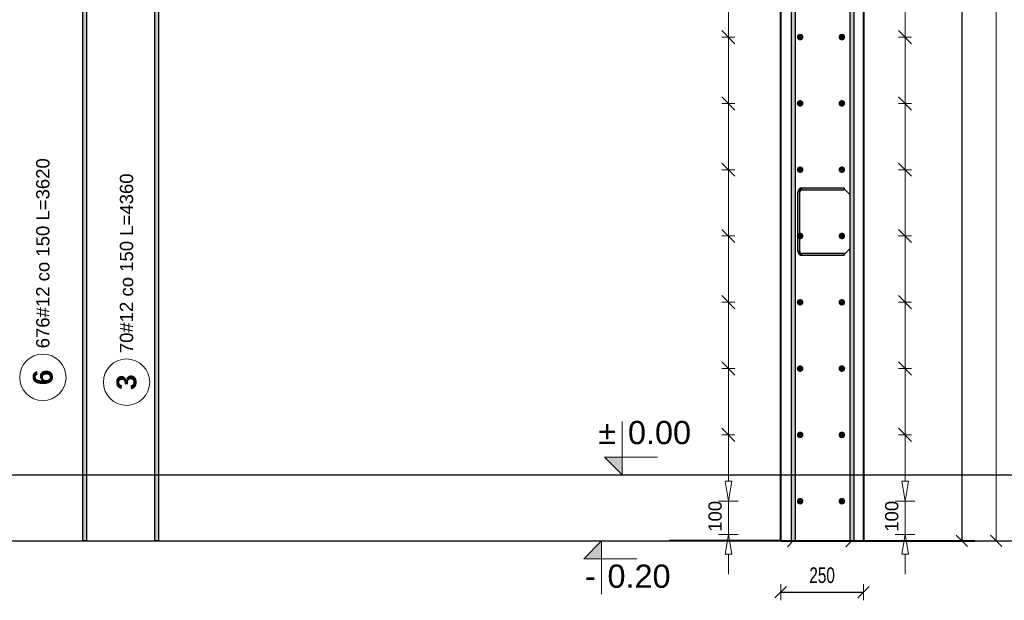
# Model space of a CAD drawing. Extents: x -1474 to 455485, y -101625 to 75879.
# Tile 25 of 31: x 327951 to 330921, y -91192 to -89441. Entities that reach past the tile are written whole.
import ezdxf
from ezdxf.enums import TextEntityAlignment as Align

# ---------------------------------------------------------------- set-up
doc = ezdxf.new("R2010")
doc.units = 0
doc.header["$LTSCALE"] = 10
doc.header["$MEASUREMENT"] = 0
doc.layers.add('P-Linia1', color=3, linetype='Continuous', lineweight=40)
doc.layers.add('P-Wymiar', color=254, linetype='Continuous', lineweight=9)
for name, color, linetype in [('RCAD_kształt pręta', 7, 'Continuous'), ('RCAD_opis rozkładu', 7, 'Continuous'), ('RCAD_pręt wyrzucony', 130, 'Continuous'), ('RCAD_pręty punktowe', 7, 'Continuous'), ('RCAD_symbole graficzne', 7, 'Continuous')]:
    doc.layers.add(name, color=color, linetype=linetype)
doc.styles.add('ROMANS', font='arial.ttf', dxfattribs={"width": 0.7})
doc.styles.add('style1', font='arial.ttf')
doc.styles.add('style3', font='arialbd.ttf')
doc.dimstyles.new('A25', dxfattribs={"dimscale": 27, "dimtxt": 1.75, "dimasz": 0.05, "dimexe": 0, "dimexo": 0, "dimgap": 1, "dimtad": 1, "dimdec": 4, "dimrnd": 1, "dimdsep": 46, "dimtxsty": 'ROMANS', "dimblk": '[[[[[[[[', "dimcen": 2, "dimdle": 2, "dimse1": 1, "dimse2": 1, "dimclrd": 256, "dimclrt": 1, "dimadec": 0, "dimazin": 0, "dimtfac": 1, "dimtdec": 4, "dimtix": 1, "dimtmove": 2, "dimatfit": 3, "dimldrblk": '[[[[[[[[', "dimfxl": 0, "dimtvp": 0.6, "dimtolj": 1, "dimlwd": -1, "dimarcsym": 0})

# ---------------------------------------------------------------- blocks, each defined once
blk = doc.blocks.new('[[[[[[[[')
at = {"layer": 'P-Wymiar'}
for p, q in [((-12.7, -12.7), (12.7, 12.7)), ((0, 0), (-4.6, 0)), ((0, 18), (0, -18))]:
    blk.add_line(p, q, dxfattribs=at)
blk = doc.blocks.new('*D161')
at = {"layer": 'Defpoints', "color": 0, "transparency": 16777216}
for p in [(330139.6, -87352.9), (330897.1, -87352.9), (330137.8, -91012.9)]:
    blk.add_point(p, dxfattribs=at)
at = {"layer": 'P-Wymiar', "transparency": 16777216}
blk.add_line((330897.1, -91011.6), (330897.1, -87354.3), dxfattribs=at)
at = {"layer": 'P-Wymiar', "transparency": 16777216, "xscale": 1.35, "yscale": 1.35, "zscale": 1.35}
for p, rotation in [((330897.1, -87352.9), 90), ((330897.1, -91012.9), 270)]:
    blk.add_blockref('[[[[[[[[', p, dxfattribs=dict(at, rotation=rotation))
at = {"layer": 'P-Wymiar', "color": 1, "transparency": 16777216, "insert": (330846, -89182.9), "char_height": 47.25, "attachment_point": 5, "rotation": 90, "style": 'ROMANS'}
blk.add_mtext('\\A1;3660', dxfattribs=at)
blk = doc.blocks.new('*D162')
at = {"transparency": 16777216}
blk.add_line((330248.1, -91167.5), (330495.4, -91167.5), dxfattribs=at)
at = {"layer": 'Defpoints', "color": 0, "transparency": 16777216}
for p in [(330246.7, -90670.7), (330496.7, -90670.7), (330496.7, -91167.5)]:
    blk.add_point(p, dxfattribs=at)
at = {"transparency": 16777216, "xscale": 1.35, "yscale": 1.35, "zscale": 1.35, "rotation": 180}
blk.add_blockref('[[[[[[[[', (330246.7, -91167.5), dxfattribs=at)
at = {"transparency": 16777216, "xscale": 1.35, "yscale": 1.35, "zscale": 1.35}
blk.add_blockref('[[[[[[[[', (330496.7, -91167.5), dxfattribs=at)
at = {"color": 1, "transparency": 16777216, "insert": (330371.7, -91116.4), "char_height": 47.25, "attachment_point": 5, "style": 'ROMANS', "bg_fill": 3, "box_fill_scale": 1.25, "bg_fill_color": 256, "bg_fill_true_color": 13158600, "bg_fill_transparency": 0}
blk.add_mtext('\\A1;250', dxfattribs=at)
blk = doc.blocks.new('*D164')
at = {"transparency": 16777216}
blk.add_line((330793.3, -87594.3), (330793.3, -91011.6), dxfattribs=at)
at = {"layer": 'Defpoints', "color": 0, "transparency": 16777216}
for p in [(329585.4, -87592.9), (330793.3, -91012.9), (330793.3, -91012.9)]:
    blk.add_point(p, dxfattribs=at)
at = {"transparency": 16777216, "xscale": 1.35, "yscale": 1.35, "zscale": 1.35}
for p, rotation in [((330793.3, -87592.9), 90), ((330793.3, -91012.9), 270)]:
    blk.add_blockref('[[[[[[[[', p, dxfattribs=dict(at, rotation=rotation))
at = {"color": 1, "transparency": 16777216, "insert": (330742.2, -89302.9), "char_height": 47.25, "attachment_point": 5, "rotation": 90, "style": 'ROMANS', "bg_fill": 3, "box_fill_scale": 1.25, "bg_fill_color": 256, "bg_fill_true_color": 13158600, "bg_fill_transparency": 0}
blk.add_mtext('\\A1;3420', dxfattribs=at)

msp = doc.modelspace()

# ---------------------------------------------------------------- hatches: boundary and pattern name
at = {"layer": 'RCAD_pręt wyrzucony'}
for points in [[(328357.01354, -86650.27354), (328369.01354, -86650.27354), (328369.01354, -91012.93326), (328357.01354, -91012.93326)], [(328140.36584, -87397.8836), (328152.36584, -87397.8836), (328152.36584, -91012.93326), (328140.36584, -91012.93326)]]:
    msp.add_hatch(color=4, dxfattribs=at).paths.add_polyline_path(points, flags=0)

# ---------------------------------------------------------------- linework, layer by layer
at = {"layer": 'Defpoints', "color": 211}
msp.add_xline((289509.76279, -90812.93326), (1, 0), dxfattribs=at)
at = {"layer": 'Defpoints', "color": 21}
msp.add_xline((289509.76279, -91012.93326), (1, 0), dxfattribs=at)
at = {"layer": 'P-Linia1'}
for p, q in [((330496.73802, -87352.93326), (330496.73802, -91012.93326)), ((330246.73802, -91012.93326), (330246.73802, -87592.93326))]:
    msp.add_line(p, q, dxfattribs=at)
for points in [[(330246.73802, -91012.93326), (329911.61714, -91012.93326)], [(330246.73802, -91012.93326), (330496.73802, -91012.93326)], [(330496.73802, -91012.93326), (330831.8589, -91012.93326)]]:
    msp.add_lwpolyline(points, dxfattribs=at)
at = {"layer": 'RCAD_opis rozkładu', "color": 8, "lineweight": 0}
for p, q in [((330078.88453, -91052.93326), (330098.88453, -91052.93326)), ((330088.88453, -91112.93326), (330088.88453, -91052.93326)), ((330611.90388, -91052.93326), (330631.90388, -91052.93326)), ((330621.90388, -91112.93326), (330621.90388, -91052.93326))]:
    msp.add_line(p, q, dxfattribs=at)
at = {"layer": 'RCAD_pręt wyrzucony', "color": 4}
for p, q in [((328357.01354, -86650.27354), (328357.01354, -91012.93326)), ((328369.01354, -86650.27354), (328369.01354, -91012.93326)), ((328140.36584, -87397.8836), (328140.36584, -91012.93326)), ((328152.36584, -87397.8836), (328152.36584, -91012.93326)), ((328152.36584, -91012.93326), (328140.36584, -91012.93326)), ((328369.01354, -91012.93326), (328357.01354, -91012.93326))]:
    msp.add_line(p, q, dxfattribs=at)
at = {"layer": 'RCAD_pręt wyrzucony', "color": 8, "lineweight": 0}
for centre in [(328020.66512, -90519.32867), (328273.18854, -90533.81799)]:
    msp.add_circle(centre, 70, dxfattribs=at)
at = {"layer": 'RCAD_symbole graficzne', "color": 1, "lineweight": 0}
msp.add_line((329813.08323, -91066.2666), (329653.08323, -91066.2666), dxfattribs=at)

# ---------------------------------------------------------------- texts
at = {"layer": 'RCAD_pręt wyrzucony', "color": 2, "char_height": 40, "attachment_point": 5, "rotation": 90, "style": 'style1'}
for s, insert in [('676#12 co 150 L=3620', (328020.66512, -90145.05854)), ('70#12 co 150 L=4360', (328273.18854, -90175.3596))]:
    msp.add_mtext(s, dxfattribs=dict(at, insert=insert))
at = {"layer": 'RCAD_pręt wyrzucony', "color": 1, "char_height": 60, "attachment_point": 5, "rotation": 90, "style": 'style3'}
for s, insert in [('6', (328020.66512, -90519.32867)), ('3', (328273.18854, -90533.81799))]:
    msp.add_mtext(s, dxfattribs=dict(at, insert=insert))
at = {"layer": 'RCAD_symbole graficzne', "color": 2, "style": 'style1'}
msp.add_text('0.20 ', height=70, dxfattribs=at).set_placement((329724.19434, -91084.04438), align=Align.TOP_LEFT)
msp.add_text('-', height=70, dxfattribs=at).set_placement((329688.63878, -91084.04438), align=Align.TOP_RIGHT)

# ---------------------------------------------------------------- dimensions: what is measured, and where the dimension line sits
at = {"layer": 'P-Wymiar'}
dim = msp.add_linear_dim(base=(330897.14717, -87352.93326), p1=(330137.75146, -91012.93326), p2=(330139.57053, -87352.93326), angle=90, dimstyle='A25', dxfattribs=at)
dim.commit()
dim.dimension.update_dxf_attribs({"geometry": '*D161', "text_midpoint": (330846.00648, -89182.93326)})

# ---------------------------------------------------------------- next in the draw order: dimensions: what is measured, and where the dimension line sits
dim = msp.add_linear_dim(base=(330496.73802, -91167.53332), p1=(330246.73802, -90670.73837), p2=(330496.73802, -90670.73837), dimstyle='A25', override={"dimfxl": 160, "dimfxlon": 1, "dimtfill": 1})
dim.commit()
dim.dimension.update_dxf_attribs({"geometry": '*D162', "text_midpoint": (330371.73802, -91116.40875)})

# ---------------------------------------------------------------- next in the draw order: dimensions: what is measured, and where the dimension line sits
dim = msp.add_linear_dim(base=(330793.31612, -91012.93326), p1=(329585.43813, -87592.93326), p2=(330793.31612, -91012.93326), angle=90, dimstyle='A25', override={"dimfxl": 160, "dimfxlon": 1, "dimtfill": 1})
dim.commit()
dim.dimension.update_dxf_attribs({"geometry": '*D164', "text_midpoint": (330742.17543, -89302.93326)})

# ---------------------------------------------------------------- next in the draw order: hatches: boundary and pattern name
at = {"layer": 'RCAD_kształt pręta'}
for points in [[(330278.62388, -87397.8836), (330290.62388, -87397.8836), (330290.62388, -91012.93326), (330278.62388, -91012.93326)], [(330455.28979, -87397.8836), (330467.28979, -87397.8836), (330467.28979, -91012.93326), (330455.28979, -91012.93326)], [(330311.82196, -89953.64543), (330311.82196, -89947.64543), (330438.32196, -89947.64543), (330438.32196, -89953.64543)], [(330304.32196, -90138.62241), (330298.32196, -90138.62241), (330298.32196, -89961.14543), (330304.32196, -89961.14543)], [(330438.32196, -90146.12241), (330438.32196, -90152.12241), (330311.82196, -90152.12241), (330311.82196, -90146.12241)]]:
    msp.add_hatch(color=4, dxfattribs=at).paths.add_polyline_path(points, flags=0)
h = msp.add_hatch(color=4, dxfattribs=at)
edge = h.paths.add_edge_path(flags=0)
edge.add_line((330311.82196, -89947.64543), (330311.82196, -89953.64543))
edge.add_arc((330311.82196, -89961.14543), 7.5, 90, 180)
edge.add_line((330304.32196, -89961.14543), (330298.32196, -89961.14543))
edge.add_arc((330311.82196, -89961.14543), 13.5, 450, 540, ccw=False)
h = msp.add_hatch(color=4, dxfattribs=at)
edge = h.paths.add_edge_path(flags=0)
edge.add_line((330298.32196, -90138.62241), (330304.32196, -90138.62241))
edge.add_arc((330311.82196, -90138.62241), 7.5, -180, -90)
edge.add_line((330311.82196, -90146.12241), (330311.82196, -90152.12241))
edge.add_arc((330311.82196, -90138.62241), 13.5, 540, 630, ccw=False)
at = {"layer": 'RCAD_pręty punktowe'}
h = msp.add_hatch(color=1, dxfattribs=at)
edge = h.paths.add_edge_path(flags=0)
edge.add_arc((330305.30617, -89492.93326), 10, 0, 360, ccw=False)
h = msp.add_hatch(color=1, dxfattribs=at)
edge = h.paths.add_edge_path(flags=0)
edge.add_arc((330431.35513, -89492.93326), 10, 0, 360, ccw=False)
h = msp.add_hatch(color=1, dxfattribs=at)
edge = h.paths.add_edge_path(flags=0)
edge.add_arc((330305.30617, -89692.93326), 10, 0, 360, ccw=False)
h = msp.add_hatch(color=1, dxfattribs=at)
edge = h.paths.add_edge_path(flags=0)
edge.add_arc((330431.35513, -89692.93326), 10, 0, 360, ccw=False)
h = msp.add_hatch(color=1, dxfattribs=at)
edge = h.paths.add_edge_path(flags=0)
edge.add_arc((330305.30617, -89892.93326), 10, 0, 360, ccw=False)
h = msp.add_hatch(color=1, dxfattribs=at)
edge = h.paths.add_edge_path(flags=0)
edge.add_arc((330431.35513, -89892.93326), 10, 0, 360, ccw=False)
h = msp.add_hatch(color=1, dxfattribs=at)
edge = h.paths.add_edge_path(flags=0)
edge.add_arc((330305.30617, -90092.93326), 10, 0, 360, ccw=False)
h = msp.add_hatch(color=1, dxfattribs=at)
edge = h.paths.add_edge_path(flags=0)
edge.add_arc((330431.35513, -90092.93326), 10, 0, 360, ccw=False)
h = msp.add_hatch(color=1, dxfattribs=at)
edge = h.paths.add_edge_path(flags=0)
edge.add_arc((330305.30617, -90292.93326), 10, 0, 360, ccw=False)
h = msp.add_hatch(color=1, dxfattribs=at)
edge = h.paths.add_edge_path(flags=0)
edge.add_arc((330431.35513, -90292.93326), 10, 0, 360, ccw=False)
h = msp.add_hatch(color=1, dxfattribs=at)
edge = h.paths.add_edge_path(flags=0)
edge.add_arc((330305.30617, -90492.93326), 10, 0, 360, ccw=False)
h = msp.add_hatch(color=1, dxfattribs=at)
edge = h.paths.add_edge_path(flags=0)
edge.add_arc((330431.35513, -90492.93326), 10, 0, 360, ccw=False)
h = msp.add_hatch(color=1, dxfattribs=at)
edge = h.paths.add_edge_path(flags=0)
edge.add_arc((330305.30617, -90692.93326), 10, 0, 360, ccw=False)
h = msp.add_hatch(color=1, dxfattribs=at)
edge = h.paths.add_edge_path(flags=0)
edge.add_arc((330431.35513, -90692.93326), 10, 0, 360, ccw=False)
h = msp.add_hatch(color=1, dxfattribs=at)
edge = h.paths.add_edge_path(flags=0)
edge.add_arc((330305.30617, -90892.93326), 10, 0, 360, ccw=False)
h = msp.add_hatch(color=1, dxfattribs=at)
edge = h.paths.add_edge_path(flags=0)
edge.add_arc((330431.35513, -90892.93326), 10, 0, 360, ccw=False)
at = {"layer": 'RCAD_symbole graficzne'}
for points in [[(329714.81902, -90759.59993), (329768.15235, -90812.93326), (329768.15235, -90759.59993)], [(329653.08323, -91066.2666), (329706.41656, -91012.93326), (329706.41656, -91066.2666)]]:
    msp.add_hatch(color=1, dxfattribs=at).paths.add_polyline_path(points, flags=0)

# ---------------------------------------------------------------- next in the draw order: linework, layer by layer
at = {"layer": 'Defpoints', "color": 211}
for p in [(377599.31889, -90812.93326), (341228.69603, -90812.93326), (429318.25213, -90812.93326)]:
    msp.add_xline(p, (1, 0), dxfattribs=at)
at = {"layer": 'Defpoints', "color": 21}
for p in [(377599.31889, -91012.93326), (341228.69603, -91012.93326), (429318.25213, -91012.93326)]:
    msp.add_xline(p, (1, 0), dxfattribs=at)
at = {"layer": 'RCAD_kształt pręta', "color": 4}
for p, q in [((330278.62388, -87397.8836), (330278.62388, -91012.93326)), ((330290.62388, -87397.8836), (330290.62388, -91012.93326)), ((330455.28979, -87397.8836), (330455.28979, -91012.93326)), ((330467.28979, -87397.8836), (330467.28979, -91012.93326)), ((330311.82196, -89947.64543), (330438.32196, -89947.64543)), ((330311.82196, -89953.64543), (330438.32196, -89953.64543)), ((330438.32196, -89947.64543), (330438.32196, -89953.64543)), ((330298.32196, -90138.62241), (330298.32196, -89961.14543)), ((330304.32196, -90138.62241), (330304.32196, -89961.14543)), ((330438.32196, -90146.12241), (330311.82196, -90146.12241)), ((330438.32196, -90152.12241), (330311.82196, -90152.12241)), ((330438.32196, -90152.12241), (330438.32196, -90146.12241)), ((330290.62388, -91012.93326), (330278.62388, -91012.93326)), ((330467.28979, -91012.93326), (330455.28979, -91012.93326))]:
    msp.add_line(p, q, dxfattribs=at)
at = {"layer": 'RCAD_kształt pręta', "color": 2, "lineweight": 5}
for p, q in [((330438.32196, -89950.64543), (330455.82196, -89968.14543)), ((330438.32196, -90149.12241), (330455.82196, -90131.62241)), ((330284.62388, -91012.93326), (330267.12388, -91030.43326)), ((330461.28979, -91012.93326), (330443.78979, -91030.43326))]:
    msp.add_line(p, q, dxfattribs=at)
at = {"layer": 'RCAD_kształt pręta', "color": 4}
for centre, radius, start, end in [((330311.82196, -89961.14543), 13.5, 90, 180), ((330311.82196, -89961.14543), 7.5, 90, 180), ((330311.82196, -90138.62241), 13.5, 180, 270), ((330311.82196, -90138.62241), 7.5, 180, 270)]:
    msp.add_arc(centre, radius, start, end, dxfattribs=at)
at = {"layer": 'RCAD_opis rozkładu', "color": 8, "lineweight": 0}
for p, q in [((330088.88453, -89392.93326), (330088.88453, -89492.93326)), ((330621.90388, -89392.93326), (330621.90388, -89492.93326)), ((330068.88453, -89472.93326), (330108.88453, -89512.93326)), ((330601.90388, -89472.93326), (330641.90388, -89512.93326)), ((330068.88453, -89492.93326), (330108.88453, -89492.93326)), ((330088.88453, -89492.93326), (330088.88453, -89692.93326)), ((330641.90388, -89492.93326), (330601.90388, -89492.93326)), ((330621.90388, -89492.93326), (330621.90388, -89692.93326)), ((330068.88453, -89672.93326), (330108.88453, -89712.93326)), ((330601.90388, -89672.93326), (330641.90388, -89712.93326)), ((330068.88453, -89692.93326), (330108.88453, -89692.93326)), ((330088.88453, -89692.93326), (330088.88453, -89892.93326)), ((330641.90388, -89692.93326), (330601.90388, -89692.93326)), ((330621.90388, -89692.93326), (330621.90388, -89892.93326)), ((330068.88453, -89872.93326), (330108.88453, -89912.93326)), ((330068.88453, -89892.93326), (330108.88453, -89892.93326)), ((330088.88453, -89892.93326), (330088.88453, -90092.93326)), ((330601.90388, -89872.93326), (330641.90388, -89912.93326)), ((330641.90388, -89892.93326), (330601.90388, -89892.93326)), ((330621.90388, -89892.93326), (330621.90388, -90092.93326)), ((330068.88453, -90072.93326), (330108.88453, -90112.93326)), ((330601.90388, -90072.93326), (330641.90388, -90112.93326)), ((330068.88453, -90092.93326), (330108.88453, -90092.93326)), ((330088.88453, -90092.93326), (330088.88453, -90292.93326)), ((330641.90388, -90092.93326), (330601.90388, -90092.93326)), ((330621.90388, -90092.93326), (330621.90388, -90292.93326)), ((330068.88453, -90272.93326), (330108.88453, -90312.93326)), ((330601.90388, -90272.93326), (330641.90388, -90312.93326)), ((330068.88453, -90292.93326), (330108.88453, -90292.93326)), ((330088.88453, -90292.93326), (330088.88453, -90492.93326)), ((330641.90388, -90292.93326), (330601.90388, -90292.93326)), ((330621.90388, -90292.93326), (330621.90388, -90492.93326)), ((330068.88453, -90472.93326), (330108.88453, -90512.93326)), ((330601.90388, -90472.93326), (330641.90388, -90512.93326)), ((330068.88453, -90492.93326), (330108.88453, -90492.93326)), ((330088.88453, -90492.93326), (330088.88453, -90692.93326)), ((330641.90388, -90492.93326), (330601.90388, -90492.93326)), ((330621.90388, -90492.93326), (330621.90388, -90692.93326)), ((330068.88453, -90672.93326), (330108.88453, -90712.93326)), ((330068.88453, -90692.93326), (330108.88453, -90692.93326)), ((330088.88453, -90692.93326), (330088.88453, -90832.93326)), ((330601.90388, -90672.93326), (330641.90388, -90712.93326)), ((330641.90388, -90692.93326), (330601.90388, -90692.93326)), ((330621.90388, -90692.93326), (330621.90388, -90832.93326)), ((330088.88453, -90892.93326), (330078.88453, -90832.93326)), ((330098.88453, -90832.93326), (330078.88453, -90832.93326)), ((330098.88453, -90832.93326), (330088.88453, -90892.93326)), ((330621.90388, -90892.93326), (330611.90388, -90832.93326)), ((330631.90388, -90832.93326), (330611.90388, -90832.93326)), ((330631.90388, -90832.93326), (330621.90388, -90892.93326)), ((330058.88453, -90892.93326), (330118.88453, -90892.93326)), ((330088.88453, -90892.93326), (330088.88453, -90992.93326)), ((330651.90388, -90892.93326), (330591.90388, -90892.93326)), ((330621.90388, -90892.93326), (330621.90388, -90992.93326)), ((330118.88453, -90992.93326), (330058.88453, -90992.93326)), ((330078.88453, -91052.93326), (330088.88453, -90992.93326)), ((330088.88453, -90992.93326), (330098.88453, -91052.93326)), ((330651.90388, -90992.93326), (330591.90388, -90992.93326)), ((330611.90388, -91052.93326), (330621.90388, -90992.93326)), ((330621.90388, -90992.93326), (330631.90388, -91052.93326))]:
    msp.add_line(p, q, dxfattribs=at)
at = {"layer": 'RCAD_symbole graficzne', "color": 1, "lineweight": 0}
for p, q in [((329768.15235, -90812.93326), (329768.15235, -90652.93326)), ((329874.81902, -90759.59993), (329714.81902, -90759.59993)), ((329714.81902, -90759.59993), (329768.15235, -90812.93326)), ((329848.15235, -90812.93326), (329688.15235, -90812.93326)), ((329786.41656, -91012.93326), (329626.41656, -91012.93326)), ((329653.08323, -91066.2666), (329706.41656, -91012.93326)), ((329706.41656, -91012.93326), (329706.41656, -91172.93326))]:
    msp.add_line(p, q, dxfattribs=at)

# ---------------------------------------------------------------- next in the draw order: texts
at = {"layer": 'RCAD_opis rozkładu', "color": 2, "char_height": 40, "attachment_point": 7, "rotation": 90, "style": 'style1'}
for insert in [(330069.30745, -90985.17065), (330602.3268, -90985.17065)]:
    msp.add_mtext('100', dxfattribs=dict(at, insert=insert))
at = {"layer": 'RCAD_symbole graficzne', "color": 2, "style": 'style1'}
msp.add_text('±', height=70, dxfattribs=at).set_placement((329750.37457, -90741.82215), align=Align.BOTTOM_RIGHT)
msp.add_text('0.00 ', height=70, dxfattribs=at).set_placement((329785.93013, -90741.82215), align=Align.BOTTOM_LEFT)

doc.saveas('drawing.dxf')
